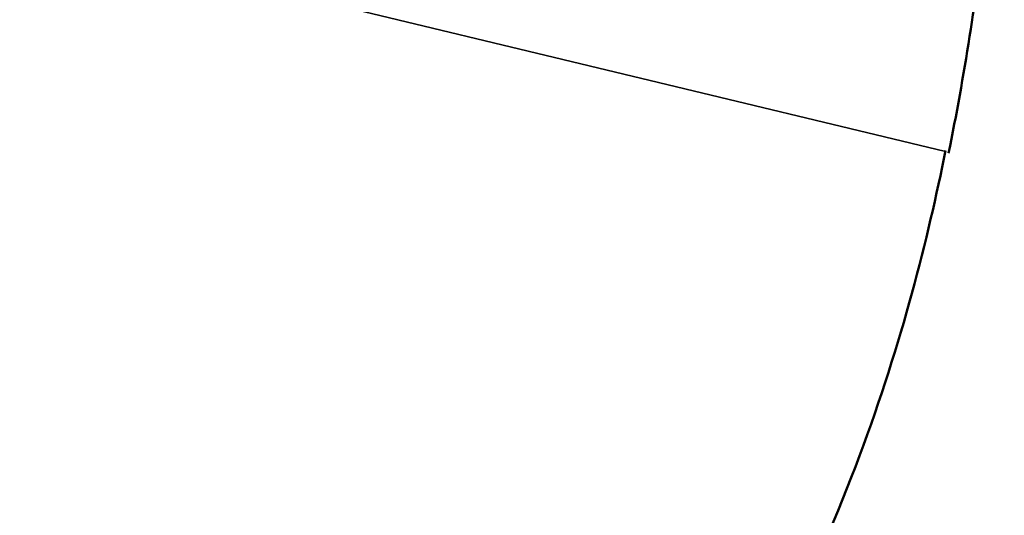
# Model space of a CAD drawing. Header units: millimetres. Extents: x 0 to 2100, y 0 to 1485.
# Tile 105 of 247: x 1738.09 to 1740.33, y 872.93 to 874.05. Entities that reach past the tile are written whole.
import ezdxf

# ---------------------------------------------------------------- set-up
doc = ezdxf.new("R2010")
doc.units = ezdxf.units.MM
doc.header["$LTSCALE"] = 5
doc.layers.add('Sichtbar (ISO)', color=7, linetype='Continuous', lineweight=50)
doc.layers.add('Sichtbar schmal (ISO)', color=7, linetype='Continuous', lineweight=35)

msp = doc.modelspace()

# ---------------------------------------------------------------- linework, layer by layer
at = {"layer": 'Sichtbar (ISO)'}
for points, knots in [([(1748.8426, 871.5849), (1748.1481, 872.0342), (1747.4536, 872.4832), (1743.8899, 874.7864), (1741.0209, 876.6373), (1738.1504, 878.4856)], [-1.54171, -1.54171, -1.54171, -1.54171, -1.2412, -1.2412, -0.000013, -0.000013, -0.000013, -0.000013]), ([(1740.2025, 873.7508), (1740.2202, 873.8379), (1740.2362, 873.9265), (1740.2643, 874.1038), (1740.2765, 874.1926), (1740.287, 874.2826)], [-0.07213655, -0.07213655, -0.07213655, -0.07213655, -0.03557952, -0.03557952, -0.00001184, -0.00001184, -0.00001184, -0.00001184]), ([(1740.1957, 873.7564), (1740.1144, 873.3563), (1739.9619, 872.8147), (1739.2004, 871.6498), (1738.8093, 871.3243), (1738.111, 870.8676), (1737.5754, 870.6101), (1736.2206, 870.379), (1735.5578, 870.3804), (1734.8716, 870.473)], [0.0002889, 0.0002889, 0.0002889, 0.0002889, 0.1678516, 0.1678516, 0.3254919, 0.3254919, 0.5119461, 0.5119461, 0.6666648, 0.6666648, 0.6666648, 0.6666648])]:
    msp.add_open_spline(points, degree=3, knots=knots, dxfattribs=at)
at = {"layer": 'Sichtbar schmal (ISO)'}
msp.add_line((1735.3892, 874.9107), (1740.1953, 873.7544), dxfattribs=at)

doc.saveas('drawing.dxf')
